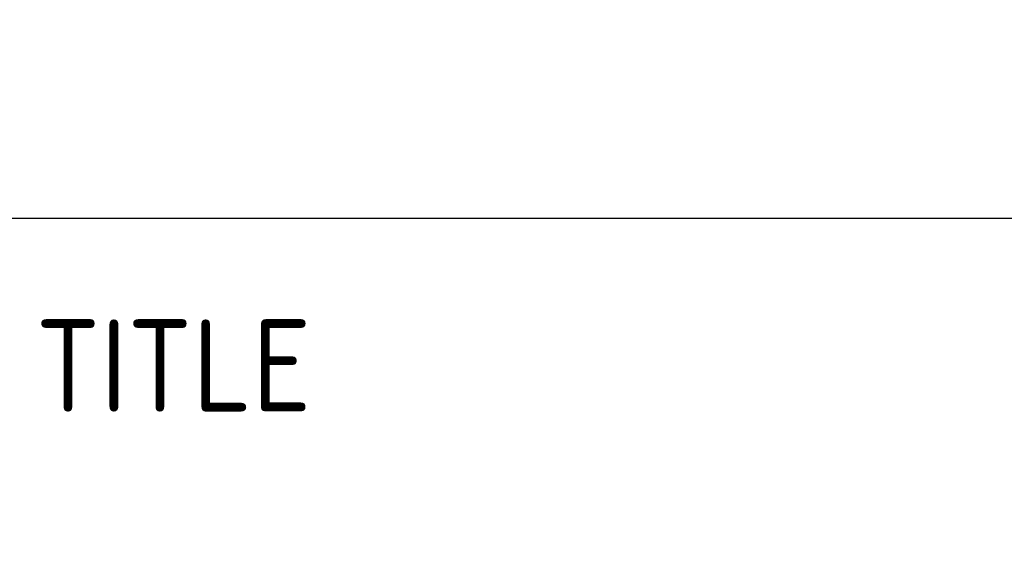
# Model space of a CAD drawing. Extents: x -287416 to 4934791, y -504132 to 1826789.
# Tile 115 of 132: x 114003 to 117207, y 152451 to 154168. Entities that reach past the tile are written whole.
import ezdxf

# ---------------------------------------------------------------- set-up
doc = ezdxf.new("R2010")
doc.units = 0
doc.header["$LTSCALE"] = 800
doc.header["$MEASUREMENT"] = 0
doc.linetypes.add('CONTINOUS', pattern=[0])
doc.layers.get('0').update_dxf_attribs({"linetype": 'CONTINUOUS'})
doc.layers.add('TEXT', color=3, linetype='CONTINUOUS', lineweight=15)
doc.styles.add('ROMANS', font='ISO9.shx', dxfattribs={"width": 0.8})
doc.styles.get("Standard").update_dxf_attribs({"font": 'ISO9'})

# ---------------------------------------------------------------- blocks, each defined once
blk = doc.blocks.new('A$C731D3036')
for q in [(-26.68, 106.722), (-337.953, 106.722)]:
    blk.add_line((-749.277, 106.722), q)
blk.add_text('TITLE', height=4.4467).set_placement((-432.832, 97.393))

msp = doc.modelspace()

# ---------------------------------------------------------------- block references
at = {"color": 1, "linetype": 'CONTINOUS', "lineweight": 15, "xscale": 67.46500254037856, "yscale": 67.46500254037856, "zscale": 67.46500254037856}
msp.add_blockref('A$C731D3036', (143254.7, 146321.8), dxfattribs=at)

# ---------------------------------------------------------------- texts
at = {"layer": 'TEXT', "insert": (104145.1, 176163.4), "char_height": 450, "width": 25083.616, "attachment_point": 1, "style": 'ROMANS'}
msp.add_mtext('\\pi-450,l450;{\\Fromans|c0;1. ALL DIMENSIONS ARE IN MM & ELEVATIONS IN METERS UNLESS STATED OTHERWISE. \\P\\pi-900,l900;2. ALL ELEVATIONS ARE WITH RESPECT TO TG HALL 0.0M WHICH CORRESPONDS TO    RL(+)219.0M  \\P3. ALL CIVIL DETAILS SUCH AS DOORS/WALLS/CLADDINGS/OPENINGS/TOILETS/ STAIRCASES/LIFT ETC. ARE INDICATIVE ONLY & FOR EXACT DETAILS REFER CIVIL/ARCHITECTURE DRAWINGS. \\P4. CIVIL TO PROVIDE 2NOs. EPS (TOS) 250MM WIDEx13800MM LONG FOR HPH-5, 250MM WIDEx16300MM LONG FOR HPH-6 FOR MOVEMENT OF HP.HEATERS AS PER LOCATION SHOWN IN THE DWG. }', dxfattribs=at)

doc.saveas('drawing.dxf')
